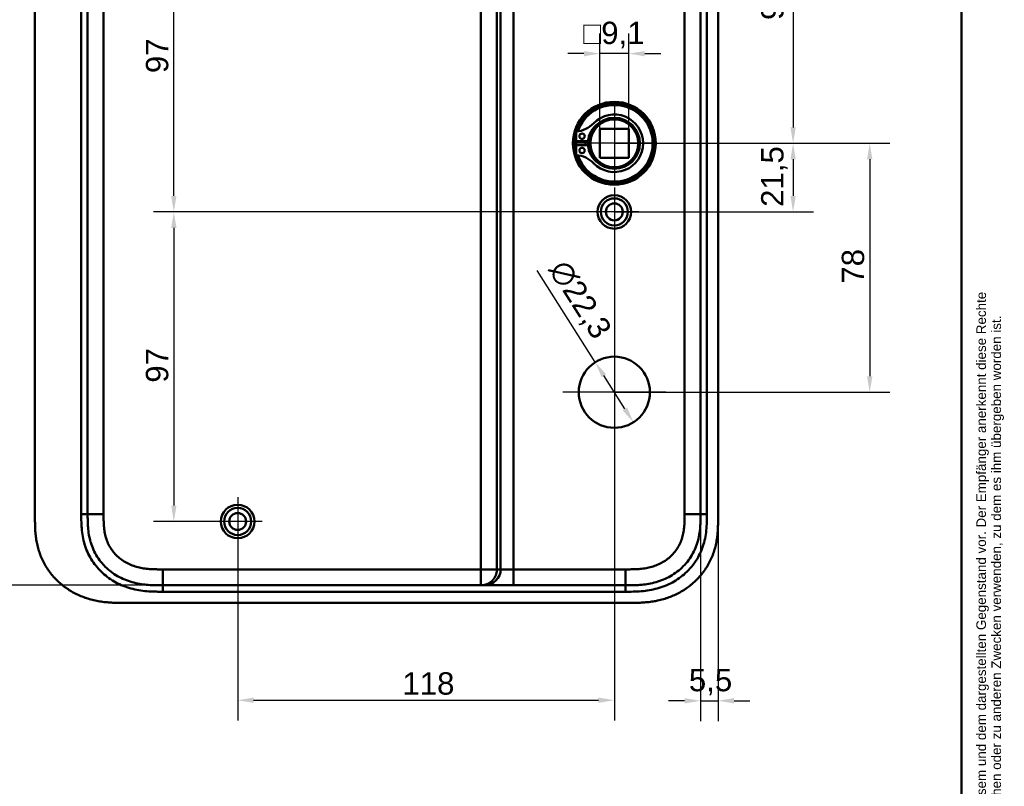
# Model space of a CAD drawing. Header units: millimetres. Extents: x 20 to 833, y 20 to 574.
# Tile 17 of 18: x 525 to 833, y 213 to 453. Entities that reach past the tile are written whole.
import ezdxf
from ezdxf.enums import TextEntityAlignment as Align

# ---------------------------------------------------------------- set-up
doc = ezdxf.new("R2010")
doc.units = ezdxf.units.MM
doc.header["$LTSCALE"] = 2
for name, color, linetype, lineweight in [('Bemaßungen(DIN)', 7, 'Continuous', 25), ('Mittelpunktmarkierung(DIN)', 7, 'Continuous', 25), ('Sichtbare Kanten(DIN)', 7, 'Continuous', 50), ('Sichtbare tangentiale Kanten(DIN)', 7, 'Continuous', 50), ('Skizziergeometrie(DIN)', 7, 'Continuous', 50), ('Symbole(DIN)', 7, 'Continuous', 25)]:
    doc.layers.add(name, color=color, linetype=linetype, lineweight=lineweight)
doc.styles.add('Aktuell-DIN', font='arial.ttf')
doc.styles.add('STANDARD-DIN~0', font='arial.ttf')
doc.styles.add('Textstil10', font='arial.ttf')
doc.styles.add('Textstil41', font='arial.ttf', dxfattribs={"width": 0.8})
doc.styles.add('Textstil83', font='arial.ttf', dxfattribs={"width": 0.8})
doc.dimstyles.new('CAD-LAN', dxfattribs={"dimscale": 2, "dimtxt": 3.5, "dimasz": 2.5, "dimexe": 3.175, "dimexo": 0, "dimgap": 0.8, "dimtad": 1, "dimrnd": 1e-08, "dimtxsty": 'STANDARD-DIN~0', "dimcen": 0.09, "dimdle": 10, "dimclrd": 250, "dimclre": 250, "dimclrt": 250, "dimadec": 0, "dimazin": 2, "dimtfac": 1, "dimtmove": 0, "dimatfit": 3, "dimfxl": 1, "dimtolj": 1, "dimtzin": 0, "dimlwd": 25, "dimlwe": 25, "dimarcsym": 0})

# ---------------------------------------------------------------- blocks, each defined once
blk = doc.blocks.new('Ränder Standardrahmen')
at = {"layer": 'Skizziergeometrie(DIN)', "flags": 128}
blk.add_lwpolyline([(10, 10), (10, 287), (410, 287), (410, 10), (10, 10)], dxfattribs=at)
blk = doc.blocks.new('Schriftfelder Heusser')
at = {"layer": 'Symbole(DIN)', "color": 7, "insert": (293.33, 191.7), "char_height": 1.5, "width": 182.3003, "attachment_point": 1, "rotation": 90, "line_spacing_factor": 0.944221, "style": 'Aktuell-DIN'}
blk.add_mtext('\\fArial|b0|i0;\\H1.5000;Die Schlossfabrik Heusser AG ist Eigentümerin dieses Dokumentes und behält sich alle Rechte an diesem und dem dargestellten Gegenstand vor. Der Empfänger anerkennt diese Rechte\\Pund wird das Dokument nicht ohne schriftliche Ermächtigung der Eigentümerin Dritten zugänglich machen oder zu anderen Zwecken verwenden, zu dem es ihm übergeben worden ist.\\P ', dxfattribs=at)
at = {"layer": 'Symbole(DIN)', "color": 179, "true_color": 0x262659}
for tag, height, style, p in [('AUTOR', 2.49, 'Aktuell-DIN', (240.03, 219.26)), ('KONTROLLDATUM', 2, 'Textstil10', (217.42, 215.04)), ('KONTROLLIERT_VON', 2, 'Textstil10', (239.98, 215.05))]:
    blk.add_attdef(tag, text='', height=height, dxfattribs=dict(at, style=style)).set_placement(p, align=Align.MIDDLE_LEFT)
at = {"layer": 'Symbole(DIN)', "color": 179, "true_color": 0x262659, "style": 'Textstil10'}
blk.add_attdef('ERSTELLUNGSDATUM_001', (217.23, 218.29), '', height=2, dxfattribs=at)
at = {"layer": 'Symbole(DIN)', "color": 7, "style": 'Textstil83', "width": 0.8}
blk.add_attdef('Anfänglicher_Ansichtsmaßstab_001', (281.57, 213.34), '', height=2.3, dxfattribs=at)
at = {"layer": 'Symbole(DIN)', "color": 179, "true_color": 0x262659, "style": 'Textstil10'}
blk.add_attdef('PROJEKT', text='', height=2, dxfattribs=at).set_placement((217.77, 209.72), align=Align.BOTTOM_LEFT)
at = {"layer": 'Symbole(DIN)', "color": 7, "style": 'Textstil41', "width": 0.8}
blk.add_attdef('STATUS', text='', height=5, dxfattribs=at).set_placement((284.53, 195.86), align=Align.MIDDLE_CENTER)
blk = doc.blocks.new('*D8')
at = {"layer": 'Bemaßungen(DIN)', "color": 250, "linetype": 'Continuous', "lineweight": 25, "true_color": 0x3f3f3f, "transparency": 16777216}
for p, q in [((714.7, 509.9), (773.59, 509.9)), ((767.24, 504.9), (767.24, 419.4)), ((711.24, 414.4), (773.59, 414.4))]:
    blk.add_line(p, q, dxfattribs=at)
at = {"layer": 'Bemaßungen(DIN)', "color": 250, "linetype": 'Continuous', "true_color": 0x3f3f3f, "transparency": 16777216}
for points in [[(766.41, 504.9), (768.08, 504.9), (767.24, 509.9)], [(766.41, 419.4), (768.08, 419.4), (767.24, 414.4)]]:
    blk.add_solid(points, dxfattribs=at)
at = {"layer": 'Defpoints', "color": 0, "linetype": 'Continuous', "transparency": 16777216}
for p in [(714.7, 509.9), (711.24, 414.4), (767.24, 414.4)]:
    blk.add_point(p, dxfattribs=at)
at = {"layer": 'Bemaßungen(DIN)', "color": 250, "linetype": 'Continuous', "lineweight": 25, "true_color": 0x3f3f3f, "transparency": 16777216, "insert": (757.23, 453.03), "char_height": 7, "attachment_point": 1, "rotation": 90, "style": 'STANDARD-DIN~0'}
blk.add_mtext('\\A1;95,5', dxfattribs=at)
blk = doc.blocks.new('*D9')
at = {"layer": 'Bemaßungen(DIN)', "color": 250, "linetype": 'Continuous', "lineweight": 25, "true_color": 0x3f3f3f, "transparency": 16777216}
for p, q in [((711.24, 414.4), (773.59, 414.4)), ((767.24, 409.4), (767.24, 397.9)), ((711.24, 392.9), (773.59, 392.9))]:
    blk.add_line(p, q, dxfattribs=at)
at = {"layer": 'Bemaßungen(DIN)', "color": 250, "linetype": 'Continuous', "true_color": 0x3f3f3f, "transparency": 16777216}
for points in [[(766.41, 409.4), (768.08, 409.4), (767.24, 414.4)], [(766.41, 397.9), (768.08, 397.9), (767.24, 392.9)]]:
    blk.add_solid(points, dxfattribs=at)
at = {"layer": 'Defpoints', "color": 0, "linetype": 'Continuous', "transparency": 16777216}
for p in [(711.24, 414.4), (711.24, 392.9), (767.24, 392.9)]:
    blk.add_point(p, dxfattribs=at)
at = {"layer": 'Bemaßungen(DIN)', "color": 250, "linetype": 'Continuous', "lineweight": 25, "true_color": 0x3f3f3f, "transparency": 16777216, "insert": (757.23, 394.47), "char_height": 7, "attachment_point": 1, "rotation": 90, "style": 'STANDARD-DIN~0'}
blk.add_mtext('\\A1;21,5', dxfattribs=at)
blk = doc.blocks.new('*D10')
at = {"layer": 'Bemaßungen(DIN)', "color": 250, "linetype": 'Continuous', "lineweight": 25, "true_color": 0x3f3f3f, "transparency": 16777216}
for p, q in [((711.24, 414.4), (797.59, 414.4)), ((791.24, 409.4), (791.24, 341.4)), ((711.24, 336.4), (797.59, 336.4))]:
    blk.add_line(p, q, dxfattribs=at)
at = {"layer": 'Bemaßungen(DIN)', "color": 250, "linetype": 'Continuous', "true_color": 0x3f3f3f, "transparency": 16777216}
for points in [[(790.41, 409.4), (792.08, 409.4), (791.24, 414.4)], [(790.41, 341.4), (792.08, 341.4), (791.24, 336.4)]]:
    blk.add_solid(points, dxfattribs=at)
at = {"layer": 'Defpoints', "color": 0, "linetype": 'Continuous', "transparency": 16777216}
for p in [(711.24, 414.4), (711.24, 336.4), (791.24, 336.4)]:
    blk.add_point(p, dxfattribs=at)
at = {"layer": 'Bemaßungen(DIN)', "color": 250, "linetype": 'Continuous', "lineweight": 25, "true_color": 0x3f3f3f, "transparency": 16777216, "insert": (782.49, 370.41), "char_height": 7, "attachment_point": 1, "rotation": 90, "style": 'STANDARD-DIN~0'}
blk.add_mtext('\\A1;78', dxfattribs=at)
blk = doc.blocks.new('*D12')
at = {"layer": 'Bemaßungen(DIN)', "color": 250, "linetype": 'Continuous', "lineweight": 25, "true_color": 0x3f3f3f, "transparency": 16777216}
for p, q in [((569.78, 509.9), (495.43, 509.9)), ((501.78, 504.9), (501.78, 280.9)), ((569.78, 275.9), (495.43, 275.9))]:
    blk.add_line(p, q, dxfattribs=at)
at = {"layer": 'Bemaßungen(DIN)', "color": 250, "linetype": 'Continuous', "true_color": 0x3f3f3f, "transparency": 16777216}
for points in [[(500.95, 504.9), (502.61, 504.9), (501.78, 509.9)], [(500.95, 280.9), (502.61, 280.9), (501.78, 275.9)]]:
    blk.add_solid(points, dxfattribs=at)
at = {"layer": 'Defpoints', "color": 0, "linetype": 'Continuous', "transparency": 16777216}
for p in [(569.78, 509.9), (501.78, 275.9), (569.78, 275.9)]:
    blk.add_point(p, dxfattribs=at)
at = {"layer": 'Bemaßungen(DIN)', "color": 250, "linetype": 'Continuous', "lineweight": 25, "true_color": 0x3f3f3f, "transparency": 16777216, "insert": (493.03, 385.12), "char_height": 7, "attachment_point": 1, "rotation": 90, "style": 'STANDARD-DIN~0'}
blk.add_mtext('\\A1;234', dxfattribs=at)
blk = doc.blocks.new('*D13')
at = {"layer": 'Bemaßungen(DIN)', "color": 250, "linetype": 'Continuous', "lineweight": 25, "true_color": 0x3f3f3f, "transparency": 16777216}
for p, q in [((593.24, 489.9), (566.89, 489.9)), ((573.24, 397.9), (573.24, 484.9)), ((711.24, 392.9), (566.89, 392.9))]:
    blk.add_line(p, q, dxfattribs=at)
at = {"layer": 'Bemaßungen(DIN)', "color": 250, "linetype": 'Continuous', "true_color": 0x3f3f3f, "transparency": 16777216}
for points in [[(572.41, 484.9), (574.08, 484.9), (573.24, 489.9)], [(572.41, 397.9), (574.08, 397.9), (573.24, 392.9)]]:
    blk.add_solid(points, dxfattribs=at)
at = {"layer": 'Defpoints', "color": 0, "linetype": 'Continuous', "transparency": 16777216}
for p in [(573.24, 489.9), (593.24, 489.9), (711.24, 392.9)]:
    blk.add_point(p, dxfattribs=at)
at = {"layer": 'Bemaßungen(DIN)', "color": 250, "linetype": 'Continuous', "lineweight": 25, "true_color": 0x3f3f3f, "transparency": 16777216, "insert": (564.49, 436.39), "char_height": 7, "attachment_point": 1, "rotation": 90, "style": 'STANDARD-DIN~0'}
blk.add_mtext('\\A1;97', dxfattribs=at)
blk = doc.blocks.new('*D14')
at = {"layer": 'Bemaßungen(DIN)', "color": 250, "linetype": 'Continuous', "lineweight": 25, "true_color": 0x3f3f3f, "transparency": 16777216}
for p, q in [((711.24, 392.9), (566.89, 392.9)), ((573.24, 387.9), (573.24, 300.9)), ((593.24, 295.9), (566.89, 295.9))]:
    blk.add_line(p, q, dxfattribs=at)
at = {"layer": 'Bemaßungen(DIN)', "color": 250, "linetype": 'Continuous', "true_color": 0x3f3f3f, "transparency": 16777216}
for points in [[(572.41, 387.9), (574.08, 387.9), (573.24, 392.9)], [(572.41, 300.9), (574.08, 300.9), (573.24, 295.9)]]:
    blk.add_solid(points, dxfattribs=at)
at = {"layer": 'Defpoints', "color": 0, "linetype": 'Continuous', "transparency": 16777216}
for p in [(711.24, 392.9), (573.24, 295.9), (593.24, 295.9)]:
    blk.add_point(p, dxfattribs=at)
at = {"layer": 'Bemaßungen(DIN)', "color": 250, "linetype": 'Continuous', "lineweight": 25, "true_color": 0x3f3f3f, "transparency": 16777216, "insert": (564.49, 339.39), "char_height": 7, "attachment_point": 1, "rotation": 90, "style": 'STANDARD-DIN~0'}
blk.add_mtext('\\A1;97', dxfattribs=at)
blk = doc.blocks.new('*D16')
at = {"layer": 'Bemaßungen(DIN)', "color": 250, "linetype": 'Continuous', "lineweight": 25, "true_color": 0x3f3f3f, "transparency": 16777216}
for p, q in [((711.24, 385.25), (711.24, 233.55)), ((593.24, 288.25), (593.24, 233.55)), ((598.24, 239.9), (706.24, 239.9))]:
    blk.add_line(p, q, dxfattribs=at)
at = {"layer": 'Bemaßungen(DIN)', "color": 250, "linetype": 'Continuous', "true_color": 0x3f3f3f, "transparency": 16777216}
for points in [[(598.24, 240.74), (598.24, 239.07), (593.24, 239.9)], [(706.24, 240.74), (706.24, 239.07), (711.24, 239.9)]]:
    blk.add_solid(points, dxfattribs=at)
at = {"layer": 'Defpoints', "color": 0, "linetype": 'Continuous', "transparency": 16777216}
for p in [(711.24, 385.25), (593.24, 288.25), (711.24, 239.9)]:
    blk.add_point(p, dxfattribs=at)
at = {"layer": 'Bemaßungen(DIN)', "color": 250, "linetype": 'Continuous', "lineweight": 25, "true_color": 0x3f3f3f, "transparency": 16777216, "insert": (644.83, 248.65), "char_height": 7, "attachment_point": 1, "style": 'STANDARD-DIN~0'}
blk.add_mtext('\\A1;118', dxfattribs=at)
blk = doc.blocks.new('*D17')
at = {"layer": 'Bemaßungen(DIN)', "color": 250, "linetype": 'Continuous', "lineweight": 25, "true_color": 0x3f3f3f, "transparency": 16777216}
for p, q in [((738.24, 298.19), (738.24, 233.37)), ((743.74, 297.19), (743.74, 233.37)), ((733.24, 239.72), (728.24, 239.72)), ((738.24, 239.72), (743.74, 239.72)), ((748.74, 239.72), (753.74, 239.72))]:
    blk.add_line(p, q, dxfattribs=at)
at = {"layer": 'Bemaßungen(DIN)', "color": 250, "linetype": 'Continuous', "true_color": 0x3f3f3f, "transparency": 16777216}
for points in [[(733.24, 240.56), (733.24, 238.89), (738.24, 239.72)], [(748.74, 240.56), (748.74, 238.89), (743.74, 239.72)]]:
    blk.add_solid(points, dxfattribs=at)
at = {"layer": 'Defpoints', "color": 0, "linetype": 'Continuous', "transparency": 16777216}
for p in [(738.24, 298.19), (743.74, 297.19), (743.74, 239.72)]:
    blk.add_point(p, dxfattribs=at)
at = {"layer": 'Bemaßungen(DIN)', "color": 250, "linetype": 'Continuous', "lineweight": 25, "true_color": 0x3f3f3f, "transparency": 16777216, "insert": (734.59, 249.71), "char_height": 7, "attachment_point": 1, "style": 'STANDARD-DIN~0'}
blk.add_mtext('\\A1;5,5', dxfattribs=at)
blk = doc.blocks.new('*D18')
at = {"layer": 'Bemaßungen(DIN)', "color": 250, "linetype": 'Continuous', "lineweight": 25, "true_color": 0x3f3f3f, "transparency": 16777216}
for p, q in [((705.27, 345.82), (687.07, 374.53)), ((714.54, 331.21), (707.95, 341.6))]:
    blk.add_line(p, q, dxfattribs=at)
at = {"layer": 'Bemaßungen(DIN)', "color": 250, "linetype": 'Continuous', "true_color": 0x3f3f3f, "transparency": 16777216}
for points in [[(708.65, 342.04), (707.25, 341.15), (705.27, 345.82)], [(715.24, 331.65), (713.83, 330.76), (717.21, 326.99)]]:
    blk.add_solid(points, dxfattribs=at)
at = {"layer": 'Defpoints', "color": 0, "linetype": 'Continuous', "transparency": 16777216}
for p in [(705.27, 345.82), (717.21, 326.99)]:
    blk.add_point(p, dxfattribs=at)
at = {"layer": 'Bemaßungen(DIN)', "color": 250, "linetype": 'Continuous', "lineweight": 25, "true_color": 0x3f3f3f, "transparency": 16777216, "insert": (696.57, 378.67), "char_height": 7, "attachment_point": 1, "rotation": 302.3776, "style": 'STANDARD-DIN~0'}
blk.add_mtext('\\A1;∅22,3', dxfattribs=at)
blk = doc.blocks.new('*D19')
at = {"layer": 'Bemaßungen(DIN)', "color": 250, "linetype": 'Continuous', "lineweight": 25, "true_color": 0x3f3f3f, "transparency": 16777216}
for p, q in [((706.69, 418.95), (706.69, 448.84)), ((715.79, 418.95), (715.79, 448.84)), ((701.69, 442.49), (696.69, 442.49)), ((715.79, 442.49), (706.69, 442.49)), ((720.79, 442.49), (725.79, 442.49))]:
    blk.add_line(p, q, dxfattribs=at)
at = {"layer": 'Bemaßungen(DIN)', "color": 250, "linetype": 'Continuous', "true_color": 0x3f3f3f, "transparency": 16777216}
for points in [[(701.69, 443.32), (701.69, 441.65), (706.69, 442.49)], [(720.79, 443.32), (720.79, 441.65), (715.79, 442.49)]]:
    blk.add_solid(points, dxfattribs=at)
at = {"layer": 'Defpoints', "color": 0, "linetype": 'Continuous', "transparency": 16777216}
for p in [(706.69, 442.49), (706.69, 418.95), (715.79, 418.95)]:
    blk.add_point(p, dxfattribs=at)
at = {"layer": 'Bemaßungen(DIN)', "color": 250, "linetype": 'Continuous', "lineweight": 25, "true_color": 0x3f3f3f, "transparency": 16777216, "insert": (701.48, 452.5), "char_height": 7, "attachment_point": 1, "style": 'STANDARD-DIN~0'}
blk.add_mtext('\\A1;\\fAIGDT|b0|i0;\\H7.0000;o\\fArial|b0|i0;\\H7.0000;9,1', dxfattribs=at)

msp = doc.modelspace()

# ---------------------------------------------------------------- linework, layer by layer
at = {"layer": 'Mittelpunktmarkierung(DIN)', "linetype": 'Continuous'}
for p, q in [((711.242, 426.902), (711.242, 401.902)), ((723.742, 414.402), (698.742, 414.402)), ((711.242, 400.552), (711.242, 385.252)), ((718.892, 392.902), (703.592, 392.902)), ((711.242, 352.552), (711.242, 320.252)), ((727.392, 336.402), (695.092, 336.402)), ((593.242, 303.552), (593.242, 288.252)), ((600.892, 295.902), (585.592, 295.902))]:
    msp.add_line(p, q, dxfattribs=at)
at = {"layer": 'Sichtbare Kanten(DIN)'}
for p, q in [((529.742, 488.618), (529.742, 297.145)), ((743.742, 297.187), (743.742, 488.618)), ((699.284, 415.019), (699.284, 418.043)), ((715.792, 418.952), (706.692, 418.952)), ((706.692, 409.852), (706.692, 418.952)), ((715.792, 418.952), (715.792, 409.852)), ((702.984, 415.019), (699.284, 415.019)), ((699.284, 413.785), (702.984, 413.785)), ((699.284, 410.762), (699.284, 413.785)), ((715.792, 409.852), (706.692, 409.852)), ((669.469, 275.902), (569.781, 275.902)), ((670.646, 275.902), (669.469, 275.902)), ((679.613, 275.902), (670.646, 275.902)), ((714.704, 275.902), (679.613, 275.902)), ((714.716, 275.902), (714.704, 275.902)), ((557.221, 270.402), (715.704, 270.402))]:
    msp.add_line(p, q, dxfattribs=at)
for centre, radius in [((711.242, 414.402), 13), ((711.242, 414.402), 12.5), ((711.242, 414.402), 8), ((711.242, 414.402), 7.5), ((701.134, 416.634), 0.85), ((701.134, 412.17), 0.85), ((711.242, 392.902), 5.25), ((711.242, 392.902), 4.25), ((711.242, 392.902), 2.65), ((711.242, 336.402), 11.15), ((593.242, 295.902), 5.25), ((593.242, 295.902), 4.25), ((593.242, 295.902), 2.65)]:
    msp.add_circle(centre, radius, dxfattribs=at)
for centre, radius, start, end in [((711.242, 414.402), 12, 198.17213, 161.82787), ((711.242, 414.402), 9.017, 224.1409, 135.8591), ((698.544, 426.725), 8.678, 274.96705, 315.8591), ((710.509, 414.402), 7.55, 125.6871, 175.31499), ((711.242, 414.402), 8.2, 153.63056, 206.36944), ((711.242, 414.402), 12, 175.21102, 184.78898), ((711.242, 414.402), 9, 176.0711, 183.9289), ((710.509, 414.402), 7.55, 184.68501, 234.3129), ((698.544, 402.079), 8.678, 44.1409, 85.03295)]:
    msp.add_arc(centre, radius, start, end, dxfattribs=at)
for points in [[(546.242, 298.186), (546.243, 392.902), (546.242, 487.618)], [(738.243, 487.618), (738.242, 392.902), (738.243, 298.186)]]:
    msp.add_open_spline(points, degree=2, dxfattribs=at)
for points, knots in [([(529.742, 297.104), (529.742, 296.564), (529.744, 295.448), (529.778, 294.027), (529.861, 292.566), (529.971, 291.39), (530.18, 289.916), (530.408, 288.737), (530.779, 287.27), (531.147, 286.107), (531.699, 284.673), (532.216, 283.547), (532.954, 282.174), (533.619, 281.107), (534.538, 279.822), (535.342, 278.837), (536.426, 277.666), (537.354, 276.783), (538.583, 275.751), (539.616, 274.986), (540.963, 274.112), (542.081, 273.479), (543.518, 272.776), (544.697, 272.284), (546.195, 271.757), (547.411, 271.406), (548.943, 271.05), (550.175, 270.83), (551.715, 270.628), (552.944, 270.52), (554.472, 270.439), (555.798, 270.407), (556.811, 270.403), (557.221, 270.402)], [-0.99797722, -0.99797722, -0.99797722, -0.99797722, -0.95833335, -0.91666671, -0.89583339, -0.85416674, -0.83333342, -0.79166678, -0.77083345, -0.72916681, -0.70833349, -0.66666684, -0.64583352, -0.60416687, -0.58333355, -0.54166691, -0.52083358, -0.47916694, -0.45833362, -0.41666697, -0.39583365, -0.354167, -0.33333368, -0.29166704, -0.27083371, -0.22916707, -0.20833375, -0.1666671, -0.14583378, -0.10416714, -0.08333381, -0.04166717, -0.01304212, -0.01304212, -0.01304212, -0.01304212]), ([(569.781, 275.902), (568.797, 275.902), (567.814, 275.903), (566.82, 275.938), (566.471, 275.95), (566.13, 275.965), (565.775, 275.987), (565.024, 276.032), (564.309, 276.098), (563.586, 276.194), (562.826, 276.295), (562.075, 276.427), (561.327, 276.597), (560.546, 276.774), (559.777, 276.992), (559.02, 277.255), (558.243, 277.524), (557.481, 277.84), (556.742, 278.202), (555.993, 278.57), (555.266, 278.986), (554.57, 279.447), (553.868, 279.913), (553.197, 280.427), (552.566, 280.983), (552.407, 281.122), (552.251, 281.265), (552.096, 281.411), (551.632, 281.848), (551.192, 282.31), (550.777, 282.794), (550.224, 283.439), (549.716, 284.125), (549.261, 284.841), (548.807, 285.555), (548.405, 286.301), (548.057, 287.072), (547.736, 287.784), (547.461, 288.516), (547.23, 289.272), (547.214, 289.322), (547.199, 289.372), (547.185, 289.421), (546.958, 290.185), (546.777, 290.969), (546.639, 291.766), (546.508, 292.528), (546.418, 293.283), (546.357, 294.055), (546.3, 294.772), (546.271, 295.448), (546.256, 296.218), (546.242, 296.903), (546.242, 297.545), (546.242, 298.186)], [0.0000001, 0.0000001, 0.0000001, 0.0000001, 0.2950702, 0.2950702, 0.2950702, 0.3985893, 0.3985893, 0.3985893, 0.6181101, 0.6181101, 0.6181101, 0.8486648, 0.8486648, 0.8486648, 1.0894436, 1.0894436, 1.0894436, 1.3368527, 1.3368527, 1.3368527, 1.5877596, 1.5877596, 1.5877596, 1.8409496, 1.8409496, 1.8409496, 1.9045637, 1.9045637, 1.9045637, 2.0957547, 2.0957547, 2.0957547, 2.3511498, 2.3511498, 2.3511498, 2.6054898, 2.6054898, 2.6054898, 2.840499, 2.840499, 2.840499, 2.85612, 2.85612, 2.85612, 3.0996016, 3.0996016, 3.0996016, 3.3323228, 3.3323228, 3.3323228, 3.5487727, 3.5487727, 3.5487727, 3.7412916, 3.7412916, 3.7412916, 3.7412916]), ([(738.243, 298.186), (738.243, 297.559), (738.242, 296.911), (738.23, 296.263), (738.216, 295.541), (738.187, 294.817), (738.132, 294.103), (738.072, 293.325), (737.981, 292.557), (737.851, 291.796), (737.715, 291.004), (737.537, 290.219), (737.303, 289.429), (737.068, 288.636), (736.778, 287.849), (736.433, 287.084), (736.087, 286.315), (735.685, 285.567), (735.23, 284.85), (734.776, 284.135), (734.27, 283.45), (733.715, 282.802), (733.165, 282.16), (732.565, 281.551), (731.929, 280.991), (731.293, 280.43), (730.623, 279.919), (729.924, 279.453), (729.229, 278.992), (728.505, 278.576), (727.752, 278.207), (727.017, 277.846), (726.255, 277.529), (725.472, 277.257), (724.718, 276.995), (723.944, 276.776), (723.16, 276.597), (722.413, 276.427), (721.656, 276.294), (720.893, 276.193), (720.17, 276.098), (719.44, 276.031), (718.709, 275.987), (718.018, 275.945), (717.326, 275.923), (716.64, 275.912), (715.99, 275.902), (715.346, 275.902), (714.716, 275.902)], [0, 0, 0, 0, 0.2003325, 0.2003325, 0.2003325, 0.4234176, 0.4234176, 0.4234176, 0.6661657, 0.6661657, 0.6661657, 0.9187023, 0.9187023, 0.9187023, 1.172126, 1.172126, 1.172126, 1.4268172, 1.4268172, 1.4268172, 1.6807052, 1.6807052, 1.6807052, 1.9319886, 1.9319886, 1.9319886, 2.1833195, 2.1833195, 2.1833195, 2.4328707, 2.4328707, 2.4328707, 2.6767608, 2.6767608, 2.6767608, 2.9119278, 2.9119278, 2.9119278, 3.1363716, 3.1363716, 3.1363716, 3.3491044, 3.3491044, 3.3491044, 3.549929, 3.549929, 3.549929, 3.7401511, 3.7401511, 3.7401511, 3.7401511]), ([(715.704, 270.402), (716.301, 270.402), (717.352, 270.403), (718.563, 270.428), (719.476, 270.463), (720.086, 270.496), (720.849, 270.55), (721.459, 270.604), (722.223, 270.688), (722.833, 270.768), (723.748, 270.909), (724.66, 271.079), (726.017, 271.392), (727.209, 271.733), (728.677, 272.242), (729.827, 272.715), (731.228, 273.388), (732.317, 273.991), (733.632, 274.824), (734.644, 275.552), (735.851, 276.536), (736.769, 277.38), (737.849, 278.504), (738.658, 279.455), (739.592, 280.705), (740.276, 281.75), (741.047, 283.108), (741.593, 284.233), (742.184, 285.676), (742.584, 286.86), (742.992, 288.363), (743.246, 289.58), (743.458, 290.958), (743.559, 291.877), (743.635, 292.796), (743.673, 293.408), (743.707, 294.171), (743.724, 294.779), (743.737, 295.536), (743.742, 296.289), (743.742, 296.888), (743.742, 297.187)], [-0.99999787, -0.99999787, -0.99999787, -0.99999787, -0.95833168, -0.92708204, -0.9166655, -0.89583241, -0.88541586, -0.86458277, -0.85416622, -0.83333313, -0.82291658, -0.79166695, -0.77083385, -0.72916767, -0.70833458, -0.66666839, -0.6458353, -0.60416912, -0.58333603, -0.54166984, -0.52083675, -0.47917057, -0.45833747, -0.41667129, -0.3958382, -0.35417201, -0.33333892, -0.29167274, -0.27083965, -0.22917346, -0.20834037, -0.16667419, -0.14584109, -0.11459146, -0.10417491, -0.08334182, -0.07292527, -0.05209218, -0.04167563, -0.02084254, -0.00000945, -0.00000945, -0.00000945, -0.00000945])]:
    msp.add_open_spline(points, degree=3, knots=knots, dxfattribs=at)
at = {"layer": 'Sichtbare tangentiale Kanten(DIN)'}
for p, q in [((669.469, 504.902), (669.469, 280.902)), ((674.451, 280.902), (674.451, 504.902)), ((675.627, 504.902), (675.628, 280.902)), ((679.613, 280.902), (679.613, 504.902)), ((544.242, 298.187), (546.242, 298.187)), ((551.242, 298.186), (546.242, 298.186)), ((738.243, 298.186), (733.243, 298.186)), ((738.243, 298.187), (740.242, 298.187)), ((669.469, 280.902), (569.781, 280.902)), ((569.781, 280.902), (569.781, 275.902)), ((669.469, 275.902), (669.469, 280.902)), ((669.469, 280.902), (674.451, 280.902)), ((675.628, 280.902), (674.451, 280.902)), ((679.613, 280.902), (675.628, 280.902)), ((714.716, 280.902), (679.613, 280.902)), ((679.613, 275.902), (679.613, 280.902)), ((714.716, 275.902), (714.716, 280.902)), ((569.781, 275.902), (569.781, 273.903)), ((714.704, 275.902), (714.704, 273.902))]:
    msp.add_line(p, q, dxfattribs=at)
for points, degree in [([(544.242, 298.187), (544.242, 361.33), (544.242, 424.474), (544.243, 487.618)], 3), ([(551.242, 298.186), (551.242, 361.33), (551.242, 424.474), (551.242, 487.618)], 3), ([(733.243, 487.618), (733.242, 424.474), (733.242, 361.33), (733.243, 298.186)], 3), ([(740.243, 487.618), (740.242, 424.474), (740.242, 361.33), (740.242, 298.187)], 3), ([(674.451, 280.902), (674.451, 280.799), (674.446, 280.593), (674.423, 280.288), (674.362, 279.89), (674.238, 279.41), (674.07, 278.95), (673.86, 278.513), (673.61, 278.1), (673.322, 277.714), (673, 277.359), (672.646, 277.035), (672.261, 276.747), (671.85, 276.496), (671.414, 276.284), (670.956, 276.116), (670.478, 275.992), (670.081, 275.931), (669.778, 275.907), (669.572, 275.902), (669.469, 275.902)], 5), ([(670.646, 275.902), (673.397, 275.902), (675.628, 278.141), (675.628, 280.902)], 3), ([(714.704, 273.902), (666.397, 273.902), (618.089, 273.902), (569.781, 273.903)], 3)]:
    msp.add_open_spline(points, degree=degree, dxfattribs=at)
for points, knots in [([(569.781, 273.903), (569.564, 273.903), (569.347, 273.903), (569.13, 273.903), (568.929, 273.903), (568.729, 273.904), (568.528, 273.905), (568.428, 273.906), (568.327, 273.907), (568.227, 273.907), (567.933, 273.91), (567.639, 273.915), (567.324, 273.922), (567.317, 273.923), (567.31, 273.923), (567.303, 273.923), (566.419, 273.944), (565.619, 273.983), (564.811, 274.051), (564.797, 274.052), (564.782, 274.054), (564.768, 274.055), (563.946, 274.125), (563.116, 274.227), (562.293, 274.367), (562.285, 274.368), (562.278, 274.37), (562.27, 274.371), (561.442, 274.513), (560.62, 274.693), (559.808, 274.917), (559.801, 274.919), (559.795, 274.92), (559.788, 274.922), (558.149, 275.376), (556.547, 276.013), (555.073, 276.813), (553.594, 277.615), (552.177, 278.62), (550.931, 279.763), (549.695, 280.897), (548.586, 282.205), (547.675, 283.609), (546.766, 285.01), (546.029, 286.545), (545.493, 288.138), (545.492, 288.142), (545.49, 288.146), (545.489, 288.15), (545.221, 288.95), (545.001, 289.771), (544.828, 290.593), (544.826, 290.6), (544.825, 290.606), (544.824, 290.613), (544.651, 291.437), (544.524, 292.277), (544.436, 293.107), (544.434, 293.12), (544.433, 293.134), (544.431, 293.148), (544.346, 293.967), (544.296, 294.783), (544.269, 295.66), (544.269, 295.672), (544.268, 295.685), (544.268, 295.698), (544.243, 296.551), (544.242, 297.369), (544.242, 298.187)], [0, 0, 0, 0, 0.0650777, 0.0650777, 0.0650777, 0.1252827, 0.1252827, 0.1252827, 0.1553853, 0.1553853, 0.1553853, 0.2436568, 0.2436568, 0.2436568, 0.2456929, 0.2456929, 0.2456929, 0.4930009, 0.4930009, 0.4930009, 0.4974115, 0.4974115, 0.4974115, 0.7489081, 0.7489081, 0.7489081, 0.7513214, 0.7513214, 0.7513214, 1.0041321, 1.0041321, 1.0041321, 1.0061267, 1.0061267, 1.0061267, 1.5162149, 1.5162149, 1.5162149, 2.0281718, 2.0281718, 2.0281718, 2.5361223, 2.5361223, 2.5361223, 3.0426859, 3.0426859, 3.0426859, 3.0439753, 3.0439753, 3.0439753, 3.2980943, 3.2980943, 3.2980943, 3.3001636, 3.3001636, 3.3001636, 3.5548437, 3.5548437, 3.5548437, 3.5590862, 3.5590862, 3.5590862, 3.8104505, 3.8104505, 3.8104505, 3.8140929, 3.8140929, 3.8140929, 4.0593758, 4.0593758, 4.0593758, 4.0593758]), ([(569.781, 280.902), (569.54, 280.902), (569.299, 280.902), (569.058, 280.903), (568.984, 280.903), (568.909, 280.903), (568.835, 280.903), (568.76, 280.904), (568.686, 280.904), (568.611, 280.905), (568.463, 280.905), (568.314, 280.907), (568.165, 280.908), (568.09, 280.909), (568.016, 280.91), (567.941, 280.912), (567.788, 280.914), (567.634, 280.917), (567.48, 280.92), (567.403, 280.922), (567.326, 280.924), (567.249, 280.927), (567.172, 280.929), (567.095, 280.931), (567.015, 280.934), (566.702, 280.945), (566.404, 280.958), (566.096, 280.977), (566.089, 280.977), (566.082, 280.977), (566.074, 280.978), (565.454, 281.016), (564.86, 281.07), (564.263, 281.148), (564.254, 281.149), (564.245, 281.15), (564.236, 281.152), (563.635, 281.231), (563.04, 281.335), (562.45, 281.469), (562.444, 281.47), (562.439, 281.471), (562.434, 281.473), (561.837, 281.609), (561.243, 281.776), (560.665, 281.976), (560.662, 281.978), (560.658, 281.979), (560.655, 281.98), (560.073, 282.182), (559.497, 282.42), (558.942, 282.692), (558.388, 282.964), (557.849, 283.272), (557.335, 283.614), (556.822, 283.954), (556.329, 284.331), (555.867, 284.737), (555.407, 285.143), (554.972, 285.582), (554.574, 286.047), (554.176, 286.511), (553.809, 287.007), (553.481, 287.522), (553.155, 288.035), (552.865, 288.574), (552.615, 289.127), (552.366, 289.679), (552.154, 290.253), (551.981, 290.833), (551.98, 290.837), (551.979, 290.841), (551.977, 290.845), (551.805, 291.425), (551.67, 292.017), (551.567, 292.611), (551.566, 292.62), (551.564, 292.628), (551.563, 292.637), (551.46, 293.235), (551.389, 293.837), (551.34, 294.463), (551.339, 294.471), (551.339, 294.478), (551.338, 294.485), (551.314, 294.797), (551.297, 295.099), (551.283, 295.408), (551.269, 295.725), (551.26, 296.041), (551.254, 296.357), (551.242, 296.968), (551.242, 297.578), (551.242, 298.186)], [0, 0, 0, 0, 0.0722696, 0.0722696, 0.0722696, 0.0946026, 0.0946026, 0.0946026, 0.1169355, 0.1169355, 0.1169355, 0.1616015, 0.1616015, 0.1616015, 0.1839344, 0.1839344, 0.1839344, 0.2301086, 0.2301086, 0.2301086, 0.2531957, 0.2531957, 0.2531957, 0.2762828, 0.2762828, 0.2762828, 0.3665177, 0.3665177, 0.3665177, 0.3686312, 0.3686312, 0.3686312, 0.550067, 0.550067, 0.550067, 0.5527949, 0.5527949, 0.5527949, 0.7354684, 0.7354684, 0.7354684, 0.7370926, 0.7370926, 0.7370926, 0.9217286, 0.9217286, 0.9217286, 0.9228081, 0.9228081, 0.9228081, 1.1089822, 1.1089822, 1.1089822, 1.2946981, 1.2946981, 1.2946981, 1.479922, 1.479922, 1.479922, 1.6644007, 1.6644007, 1.6644007, 1.8485383, 1.8485383, 1.8485383, 2.0316869, 2.0316869, 2.0316869, 2.2147673, 2.2147673, 2.2147673, 2.2161124, 2.2161124, 2.2161124, 2.3988762, 2.3988762, 2.3988762, 2.4015167, 2.4015167, 2.4015167, 2.5852125, 2.5852125, 2.5852125, 2.5873796, 2.5873796, 2.5873796, 2.6788906, 2.6788906, 2.6788906, 2.7730035, 2.7730035, 2.7730035, 2.9555672, 2.9555672, 2.9555672, 2.9555672]), ([(733.243, 298.186), (733.243, 297.946), (733.243, 297.705), (733.242, 297.464), (733.242, 297.317), (733.241, 297.169), (733.24, 297.022), (733.239, 296.948), (733.238, 296.874), (733.238, 296.8), (733.237, 296.727), (733.236, 296.653), (733.235, 296.579), (733.234, 296.505), (733.232, 296.432), (733.231, 296.358), (733.225, 296.046), (733.217, 295.732), (733.202, 295.413), (733.188, 295.101), (733.171, 294.799), (733.147, 294.488), (733.146, 294.481), (733.146, 294.473), (733.145, 294.466), (733.096, 293.84), (733.025, 293.238), (732.923, 292.641), (732.921, 292.632), (732.92, 292.624), (732.918, 292.615), (732.816, 292.021), (732.681, 291.429), (732.509, 290.85), (732.508, 290.846), (732.506, 290.842), (732.505, 290.837), (732.333, 290.258), (732.121, 289.684), (731.872, 289.133), (731.623, 288.58), (731.333, 288.041), (731.008, 287.528), (730.681, 287.014), (730.315, 286.519), (729.919, 286.056), (729.52, 285.59), (729.085, 285.15), (728.625, 284.744), (728.164, 284.337), (727.672, 283.961), (727.16, 283.62), (726.646, 283.278), (726.107, 282.97), (725.554, 282.698), (725, 282.426), (724.425, 282.187), (723.843, 281.984), (723.84, 281.983), (723.836, 281.982), (723.833, 281.981), (723.256, 281.781), (722.662, 281.613), (722.066, 281.476), (722.061, 281.475), (722.055, 281.474), (722.05, 281.472), (721.46, 281.338), (720.866, 281.234), (720.265, 281.154), (720.256, 281.153), (720.247, 281.151), (720.238, 281.15), (719.642, 281.071), (719.048, 281.017), (718.428, 280.979), (718.421, 280.978), (718.414, 280.978), (718.407, 280.978), (718.099, 280.959), (717.801, 280.945), (717.497, 280.935), (717.184, 280.924), (716.873, 280.917), (716.562, 280.912), (715.945, 280.902), (715.33, 280.902), (714.716, 280.902)], [25.7770823, 25.7770823, 25.7770823, 25.7770823, 25.849294, 25.849294, 25.849294, 25.8935657, 25.8935657, 25.8935657, 25.9157016, 25.9157016, 25.9157016, 25.9378374, 25.9378374, 25.9378374, 25.9599655, 25.9599655, 25.9599655, 26.0535869, 26.0535869, 26.0535869, 26.1450369, 26.1450369, 26.1450369, 26.1472006, 26.1472006, 26.1472006, 26.3307735, 26.3307735, 26.3307735, 26.3334135, 26.3334135, 26.3334135, 26.51606, 26.51606, 26.51606, 26.517402, 26.517402, 26.517402, 26.7003585, 26.7003585, 26.7003585, 26.8833778, 26.8833778, 26.8833778, 27.0671072, 27.0671072, 27.0671072, 27.2517301, 27.2517301, 27.2517301, 27.4368267, 27.4368267, 27.4368267, 27.6224172, 27.6224172, 27.6224172, 27.808465, 27.808465, 27.808465, 27.8095391, 27.8095391, 27.8095391, 27.994055, 27.994055, 27.994055, 27.9956707, 27.9956707, 27.9956707, 28.1782318, 28.1782318, 28.1782318, 28.1809444, 28.1809444, 28.1809444, 28.3622733, 28.3622733, 28.3622733, 28.3643726, 28.3643726, 28.3643726, 28.4545574, 28.4545574, 28.4545574, 28.5472062, 28.5472062, 28.5472062, 28.7315244, 28.7315244, 28.7315244, 28.7315244]), ([(740.242, 298.187), (740.242, 298.065), (740.242, 297.943), (740.242, 297.721), (740.242, 297.62), (740.242, 297.417), (740.241, 297.316), (740.238, 296.709), (740.232, 296.203), (740.217, 295.698)], [0, 0, 0, 0, 0.036465, 0.036465, 0.06681715, 0.06681715, 0.0971693, 0.0971693, 0.24893004, 0.24893004, 0.24893004, 0.24893004]), ([(740.217, 295.698), (740.19, 294.785), (740.139, 293.967), (740.054, 293.148), (740.052, 293.134), (740.051, 293.121), (740.049, 293.107), (739.961, 292.277), (739.834, 291.437), (739.661, 290.613), (739.66, 290.606), (739.659, 290.6), (739.657, 290.593), (739.484, 289.771), (739.264, 288.95), (738.996, 288.15), (738.995, 288.146), (738.993, 288.142), (738.992, 288.138), (738.456, 286.545), (737.719, 285.01), (736.81, 283.609), (736.253, 282.75), (735.622, 281.926), (734.931, 281.155)], [0.24893, 0.24893, 0.24893, 0.24893, 0.5002953, 0.5002953, 0.5002953, 0.504539, 0.504539, 0.504539, 0.7592278, 0.7592278, 0.7592278, 0.7612971, 0.7612971, 0.7612971, 1.0154228, 1.0154228, 1.0154228, 1.0167125, 1.0167125, 1.0167125, 1.5232738, 1.5232738, 1.5232738, 1.833987, 1.833987, 1.833987, 1.833987]), ([(734.931, 281.155), (734.493, 280.667), (734.031, 280.2), (733.554, 279.763), (732.31, 278.622), (730.892, 277.616), (729.412, 276.813), (727.938, 276.013), (726.336, 275.376), (724.697, 274.922), (724.69, 274.92), (724.684, 274.919), (724.678, 274.917), (723.865, 274.693), (723.043, 274.513), (722.215, 274.371), (722.208, 274.37), (722.2, 274.368), (722.192, 274.367), (721.369, 274.227), (720.54, 274.125), (719.717, 274.055), (719.703, 274.054), (719.688, 274.052), (719.674, 274.051), (718.866, 273.983), (718.067, 273.944), (717.202, 273.923), (717.188, 273.923), (717.175, 273.923), (717.161, 273.922), (716.316, 273.902), (715.51, 273.902), (714.704, 273.902)], [0, 0, 0, 0, 0.1966986, 0.1966986, 0.1966986, 0.7091793, 0.7091793, 0.7091793, 1.2192662, 1.2192662, 1.2192662, 1.2212649, 1.2212649, 1.2212649, 1.4740697, 1.4740697, 1.4740697, 1.4764728, 1.4764728, 1.4764728, 1.7279774, 1.7279774, 1.7279774, 1.7323911, 1.7323911, 1.7323911, 1.9796936, 1.9796936, 1.9796936, 1.9835862, 1.9835862, 1.9835862, 2.2253803, 2.2253803, 2.2253803, 2.2253803])]:
    msp.add_open_spline(points, degree=3, knots=knots, dxfattribs=at)

# ---------------------------------------------------------------- block references
at = {"xscale": 2, "yscale": 2, "zscale": 2}
for name, p in [('Ränder Standardrahmen', (0, 0)), ('Schriftfelder Heusser', (238, -362.833))]:
    msp.add_blockref(name, p, dxfattribs=at)

# ---------------------------------------------------------------- dimensions: what is measured, and where the dimension line sits
at = {"layer": 'Bemaßungen(DIN)', "color": 250, "linetype": 'Continuous', "lineweight": 25, "true_color": 0x3f3f3f}
for base, p1, p2, angle, override, picture, middle in [((501.781, 275.902), (569.781, 509.902), (569.781, 275.902), 90, {"dimgap": 0.8, "dimdec": 2, "dimtol": 0, "dimlim": 0, "dimtp": 0, "dimtm": 0, "dimtdec": 2, "dimtofl": 0, "dimatfit": 1}, '*D12', (501.781, 392.902)), ((767.242, 414.402), (714.704, 509.902), (711.242, 414.402), 90, {"dimgap": 0.8, "dimdec": 2, "dimtol": 0, "dimlim": 0, "dimtp": 0, "dimtm": 0, "dimtdec": 2, "dimtofl": 0, "dimatfit": 1}, '*D8', (767.242, 462.152)), ((573.242, 489.902), (711.242, 392.902), (593.242, 489.902), 90, {"dimgap": 0.8, "dimdec": 2, "dimtol": 0, "dimlim": 0, "dimtp": 0, "dimtm": 0, "dimtdec": 2, "dimtofl": 0, "dimatfit": 1}, '*D13', (573.242, 441.402)), ((767.242, 392.902), (711.242, 414.402), (711.242, 392.902), 90, {"dimgap": 0.8, "dimdec": 2, "dimtol": 0, "dimlim": 0, "dimtp": 0, "dimtm": 0, "dimtdec": 2, "dimtofl": 0, "dimatfit": 1}, '*D9', (767.242, 403.652)), ((791.242, 336.402), (711.242, 414.402), (711.242, 336.402), 90, {"dimgap": 0.8, "dimdec": 2, "dimtol": 0, "dimlim": 0, "dimtp": 0, "dimtm": 0, "dimtdec": 2, "dimtofl": 0, "dimatfit": 1}, '*D10', (791.242, 375.402)), ((573.242, 295.902), (711.242, 392.902), (593.242, 295.902), 90, {"dimgap": 0.8, "dimdec": 2, "dimtol": 0, "dimlim": 0, "dimtp": 0, "dimtm": 0, "dimtdec": 2, "dimtofl": 0, "dimatfit": 1}, '*D14', (573.242, 344.402)), ((711.242, 239.902), (593.242, 288.252), (711.242, 385.252), 180, {"dimgap": 0.8, "dimdec": 2, "dimtol": 0, "dimlim": 0, "dimtp": 0, "dimtm": 0, "dimtdec": 2, "dimtofl": 0, "dimatfit": 1}, '*D16', (652.242, 239.902)), ((743.742, 239.724), (738.243, 298.186), (743.742, 297.187), 180, {"dimgap": 0.8, "dimdec": 2, "dimtol": 0, "dimlim": 0, "dimtp": 0, "dimtm": 0, "dimtdec": 2, "dimtofl": 1, "dimatfit": 1}, '*D17', (740.992, 239.724))]:
    dim = msp.add_linear_dim(base=base, p1=p1, p2=p2, angle=angle, dimstyle='CAD-LAN', override=override, dxfattribs=at)
    dim.commit()
    dim.dimension.update_dxf_attribs({"geometry": picture, "text_midpoint": middle, "dimtype": 160})
dim = msp.add_linear_dim(base=(706.692, 442.487), p1=(715.792, 418.952), p2=(706.692, 418.952), angle=180, text='\\fAIGDT|b0|i0;\\H7.0000;o\\fArial|b0|i0;\\H7.0000;<>', dimstyle='CAD-LAN', override={"dimgap": 0.8, "dimdec": 2, "dimtol": 0, "dimlim": 0, "dimtp": 0, "dimtm": 0, "dimtdec": 2, "dimtofl": 1, "dimatfit": 1}, dxfattribs=at)
dim.commit()
dim.dimension.update_dxf_attribs({"geometry": '*D19', "text_midpoint": (711.242, 442.487), "dimtype": 160})
dim = msp.add_diameter_dim_2p(p1=(717.213, 326.986), p2=(705.272, 345.819), dimstyle='CAD-LAN', override={"dimgap": 0.8, "dimdec": 2, "dimlfac": 1, "dimtol": 0, "dimlim": 0, "dimtp": 0, "dimtm": 0, "dimtdec": 2, "dimatfit": 2}, dxfattribs=at)
dim.commit()
dim.dimension.update_dxf_attribs({"geometry": '*D18', "text_midpoint": (694.83, 362.287), "dimtype": 163})

doc.saveas('drawing.dxf')
